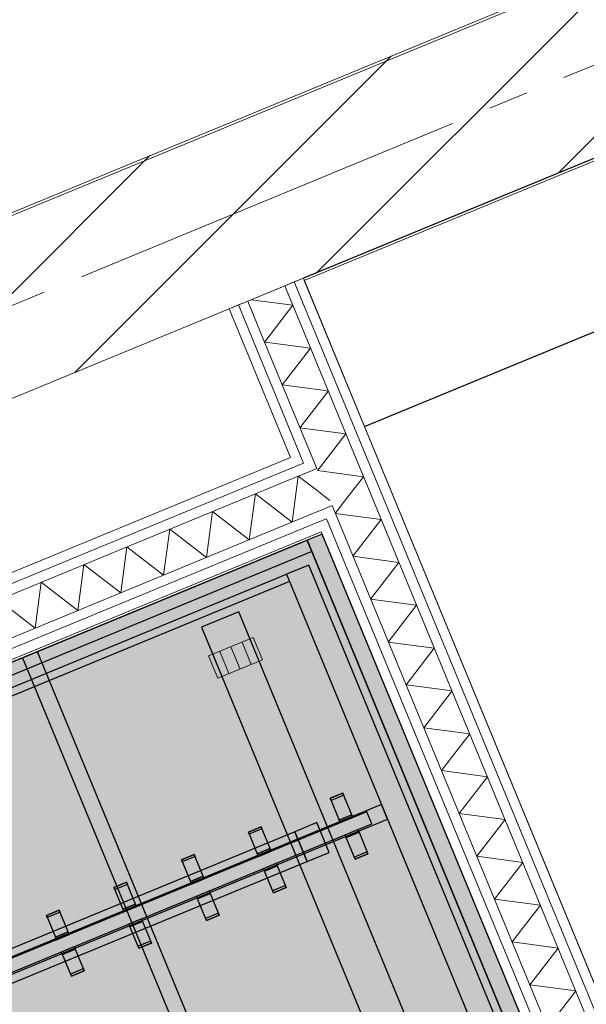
# Model space of a CAD drawing. Header units: millimetres. Extents: x -76965 to 1081933, y -21129 to 30747.
# Tile 43 of 114: x -47323 to -46618, y 1633 to 2859. Entities that reach past the tile are written whole.
import ezdxf
from ezdxf.enums import TextEntityAlignment as Align

# ---------------------------------------------------------------- set-up
doc = ezdxf.new("R2010")
doc.units = ezdxf.units.MM
doc.header["$MEASUREMENT"] = 0
doc.linetypes.add('B0204', pattern=[650, 500, -50, 50, -50])
doc.linetypes.add('B0702', pattern=[58.685, 39.06, -19.625001])
for name, color, linetype in [('007 Stramien', 7, 'Continuous'), ('022 Binnenwanden', 7, 'Continuous'), ('022 Binnenwanden Doorsnede-arcering', 7, 'Continuous'), ('022 Binnenwanden Laagscheidingslijnen', 7, 'Continuous'), ('028 Hoofddraagconstructie wanden', 7, 'Continuous'), ('028 Hoofddraagconstructie wanden Doorsnede-arcering', 7, 'Continuous'), ('089 Losse inrichting', 7, 'Continuous'), ('089 Losse inrichting 2D arcering', 7, 'Continuous'), ('089 Losse inrichting Afdek-arcering', 7, 'Continuous'), ('102 Teksten ruimten _ Zones Zone omranding', 7, 'Continuous'), ('160 Presentatie_Aankleding 2D', 7, 'Continuous')]:
    doc.layers.add(name, color=color, linetype=linetype)
doc.styles.add('GENERATED_STYLE_1', font='txt')
doc.dimstyles.new('GENERATED_STYLE__1', dxfattribs={"dimtxt": 300, "dimasz": 71.25, "dimexe": 0.18, "dimexo": 0, "dimgap": 0.09, "dimtad": 1, "dimdec": 0, "dimzin": 0, "dimdsep": 46, "dimtxsty": 'GENERATED_STYLE_1', "dimblk": 'ARROWHEAD_6', "dimblk1": 'ARROWHEAD_6', "dimblk2": 'ARROWHEAD_6', "dimcen": 0.09, "dimclrd": 1, "dimclre": 1, "dimclrt": 2, "dimadec": 1, "dimazin": 0, "dimtfac": 1, "dimtdec": 4, "dimtmove": 0, "dimatfit": 3, "dimfxl": 1, "dimtolj": 1, "dimtzin": 0, "dimarcsym": 0})

# ---------------------------------------------------------------- blocks, each defined once
blk = doc.blocks.new('*D80')
at = {"layer": '160 Presentatie_Aankleding 2D', "color": 1, "linetype": 'Continuous', "lineweight": 0}
for p, q in [((-74776.9, 791.2), (-74755.5, 739.2)), ((-74820.5, 712.4), (-74690.5, 766)), ((-74706.5, 718.8), (-74804.5, 759.6)), ((-74755.5, 739.2), (-74007.8, -1072.6)), ((-74072.8, -1099.4), (-73942.8, -1045.8)), ((-73958.9, -1093), (-74056.8, -1052.2)), ((-74007.8, -1072.6), (-71387.2, -7423.1))]:
    blk.add_line(p, q, dxfattribs=at)
at = {"layer": '160 Presentatie_Aankleding 2D', "color": 2, "lineweight": 0, "insert": (-74521.9, 330.3), "char_height": 300, "attachment_point": 7, "rotation": 292.424, "style": 'GENERATED_STYLE_1'}
blk.add_mtext('\\A1;{\\fArial|b0|i0|c0|p38;1.960}', dxfattribs=at)
blk = doc.blocks.new('ARROWHEAD_6')
at = {"color": 0, "linetype": 'Continuous', "lineweight": 0}
for p, q in [((-0.5, -0.5), (0.5, 0.5)), ((0, 0), (-1, 0))]:
    blk.add_line(p, q, dxfattribs=at)
blk = doc.blocks.new('*D81')
at = {"layer": '160 Presentatie_Aankleding 2D', "color": 1, "linetype": 'Continuous', "lineweight": 0}
for p, q in [((-73958.9, -1093), (-74056.8, -1052.2)), ((-74007.8, -1072.6), (-71387.2, -7423.1)), ((-71452.2, -7450), (-71322.2, -7396.3)), ((-71338.3, -7443.5), (-71436.2, -7402.8))]:
    blk.add_line(p, q, dxfattribs=at)
at = {"layer": '160 Presentatie_Aankleding 2D', "color": 2, "lineweight": 0, "insert": (-72837.7, -3750.9), "char_height": 300, "attachment_point": 7, "rotation": 292.424, "style": 'GENERATED_STYLE_1'}
blk.add_mtext('\\A1;{\\fArial|b0|i0|c0|p38;6.870}', dxfattribs=at)
blk = doc.blocks.new('*D82')
at = {"layer": '160 Presentatie_Aankleding 2D', "color": 1, "linetype": 'Continuous', "lineweight": 0}
for p, q in [((-71452.2, -7450), (-71322.2, -7396.3)), ((-71338.3, -7443.5), (-71436.2, -7402.8)), ((-71387.2, -7423.1), (-69293, -12498)), ((-69244.1, -12518.4), (-69342, -12477.7))]:
    blk.add_line(p, q, dxfattribs=at)
at = {"layer": '160 Presentatie_Aankleding 2D', "color": 2, "lineweight": 0, "insert": (-70480.3, -9463.6), "char_height": 300, "attachment_point": 7, "rotation": 292.424, "style": 'GENERATED_STYLE_1'}
blk.add_mtext('\\A1;{\\fArial|b0|i0|c0|p38;5.490}', dxfattribs=at)
blk = doc.blocks.new('*D83')
at = {"layer": '160 Presentatie_Aankleding 2D', "color": 1, "linetype": 'Continuous', "lineweight": 0}
for p, q in [((-69358, -12524.8), (-69228, -12471.2)), ((-69244.1, -12518.4), (-69342, -12477.7)), ((-69293, -12498), (-66596, -19033.6)), ((-66661, -19060.4), (-66531, -19006.8)), ((-66645, -19013.3), (-66547.1, -19054)), ((-66596, -19033.6), (-66574.6, -19085.6))]:
    blk.add_line(p, q, dxfattribs=at)
at = {"layer": '160 Presentatie_Aankleding 2D', "color": 2, "lineweight": 0, "insert": (-68084.7, -15268.8), "char_height": 300, "attachment_point": 7, "rotation": 292.424, "style": 'GENERATED_STYLE_1'}
blk.add_mtext('\\A1;{\\fArial|b0|i0|c0|p38;7.070}', dxfattribs=at)
blk = doc.blocks.new('Slab_7_1', base_point=(-47971.1, 1764.1))
at = {"layer": '089 Losse inrichting Afdek-arcering', "linetype": 'Continuous', "lineweight": 0, "true_color": 0xffffff}
blk.add_hatch(color=7, dxfattribs=at).paths.add_polyline_path([(-47971.1, 1764.1), (-47967.2, 1754.9), (-46987.3, 2159.1), (-46991.1, 2168.3)])
at = {"layer": '089 Losse inrichting', "linetype": 'Continuous', "flags": 128}
blk.add_lwpolyline([(-47971.1, 1764.1), (-46991.1, 2168.3), (-46987.3, 2159.1), (-47967.2, 1754.9)], close=True, dxfattribs=at)
blk = doc.blocks.new('Slab_8_1', base_point=(-46872.9, 1881.8))
at = {"layer": '089 Losse inrichting Afdek-arcering', "linetype": 'Continuous', "lineweight": 0, "true_color": 0xffffff}
blk.add_hatch(color=7, dxfattribs=at).paths.add_polyline_path([(-46872.9, 1881.8), (-47852.9, 1477.6), (-47845.2, 1459.1), (-46865.3, 1863.3)])
at = {"layer": '089 Losse inrichting', "linetype": 'Continuous', "flags": 128}
blk.add_lwpolyline([(-46872.9, 1881.8), (-47852.9, 1477.6), (-47845.2, 1459.1), (-46865.3, 1863.3)], close=True, dxfattribs=at)
blk = doc.blocks.new('Slab_9_1', base_point=(-47090.8, 1737.3))
at = {"layer": '089 Losse inrichting Afdek-arcering', "linetype": 'Continuous', "lineweight": 0, "true_color": 0xffffff}
blk.add_hatch(color=7, dxfattribs=at).paths.add_polyline_path([(-47090.8, 1737.3), (-47075, 1743.8), (-47076, 1746.4), (-47091.9, 1739.8)])
at = {"layer": '089 Losse inrichting', "linetype": 'Continuous', "flags": 128}
blk.add_lwpolyline([(-47090.8, 1737.3), (-47075, 1743.8), (-47076, 1746.4), (-47091.9, 1739.8)], close=True, dxfattribs=at)
blk = doc.blocks.new('Slab_12_1', base_point=(-47102, 1764.3))
at = {"layer": '089 Losse inrichting Afdek-arcering', "linetype": 'Continuous', "lineweight": 0, "true_color": 0xffffff}
blk.add_hatch(color=7, dxfattribs=at).paths.add_polyline_path([(-47102, 1764.3), (-47090.8, 1737.3), (-47075, 1743.8), (-47086.1, 1770.8)])
at = {"layer": '089 Losse inrichting', "linetype": 'Continuous', "flags": 128}
blk.add_lwpolyline([(-47102, 1764.3), (-47086.1, 1770.8), (-47075, 1743.8), (-47090.8, 1737.3)], close=True, dxfattribs=at)
blk = doc.blocks.new('Slab_14_1', base_point=(-47175, 1702.6))
at = {"layer": '089 Losse inrichting Afdek-arcering', "linetype": 'Continuous', "lineweight": 0, "true_color": 0xffffff}
blk.add_hatch(color=7, dxfattribs=at).paths.add_polyline_path([(-47175, 1702.6), (-47159.2, 1709.1), (-47160.2, 1711.6), (-47176.1, 1705.1)])
at = {"layer": '089 Losse inrichting', "linetype": 'Continuous', "flags": 128}
blk.add_lwpolyline([(-47175, 1702.6), (-47159.2, 1709.1), (-47160.2, 1711.6), (-47176.1, 1705.1)], close=True, dxfattribs=at)
blk = doc.blocks.new('Slab_17_1', base_point=(-46925.6, 1862.3))
at = {"layer": '089 Losse inrichting Afdek-arcering', "linetype": 'Continuous', "lineweight": 0, "true_color": 0xffffff}
blk.add_hatch(color=7, dxfattribs=at).paths.add_polyline_path([(-46925.6, 1862.3), (-46909.8, 1868.8), (-46920.9, 1895.8), (-46936.7, 1889.3)])
at = {"layer": '089 Losse inrichting', "linetype": 'Continuous', "flags": 128}
blk.add_lwpolyline([(-46925.6, 1862.3), (-46909.8, 1868.8), (-46920.9, 1895.8), (-46936.7, 1889.3)], close=True, dxfattribs=at)
blk = doc.blocks.new('Slab_19_1', base_point=(-46905.6, 1813.7))
at = {"layer": '089 Losse inrichting Afdek-arcering', "linetype": 'Continuous', "lineweight": 0, "true_color": 0xffffff}
blk.add_hatch(color=7, dxfattribs=at).paths.add_polyline_path([(-46905.6, 1813.7), (-46889.7, 1820.3), (-46890.8, 1822.8), (-46906.6, 1816.2)])
at = {"layer": '089 Losse inrichting', "linetype": 'Continuous', "flags": 128}
blk.add_lwpolyline([(-46905.6, 1813.7), (-46889.7, 1820.3), (-46890.8, 1822.8), (-46906.6, 1816.2)], close=True, dxfattribs=at)
blk = doc.blocks.new('Slab_20_1', base_point=(-46924.2, 1859))
at = {"layer": '089 Losse inrichting Afdek-arcering', "linetype": 'Continuous', "lineweight": 0, "true_color": 0xffffff}
blk.add_hatch(color=7, dxfattribs=at).paths.add_polyline_path([(-46924.2, 1859), (-46908.4, 1865.5), (-46909.8, 1868.8), (-46925.6, 1862.3)])
at = {"layer": '089 Losse inrichting', "linetype": 'Continuous', "flags": 128}
blk.add_lwpolyline([(-46924.2, 1859), (-46908.4, 1865.5), (-46909.8, 1868.8), (-46925.6, 1862.3)], close=True, dxfattribs=at)
blk = doc.blocks.new('Slab_21_1', base_point=(-47186.1, 1729.6))
at = {"layer": '089 Losse inrichting Afdek-arcering', "linetype": 'Continuous', "lineweight": 0, "true_color": 0xffffff}
blk.add_hatch(color=7, dxfattribs=at).paths.add_polyline_path([(-47186.1, 1729.6), (-47175, 1702.6), (-47159.2, 1709.1), (-47170.3, 1736.1)])
at = {"layer": '089 Losse inrichting', "linetype": 'Continuous', "flags": 128}
blk.add_lwpolyline([(-47186.1, 1729.6), (-47170.3, 1736.1), (-47159.2, 1709.1), (-47175, 1702.6)], close=True, dxfattribs=at)
blk = doc.blocks.new('Slab_22_1', base_point=(-47187.5, 1732.9))
at = {"layer": '089 Losse inrichting Afdek-arcering', "linetype": 'Continuous', "lineweight": 0, "true_color": 0xffffff}
blk.add_hatch(color=7, dxfattribs=at).paths.add_polyline_path([(-47187.5, 1732.9), (-47186.1, 1729.6), (-47170.3, 1736.1), (-47171.7, 1739.4)])
at = {"layer": '089 Losse inrichting', "linetype": 'Continuous', "flags": 128}
blk.add_lwpolyline([(-47187.5, 1732.9), (-47171.7, 1739.4), (-47170.3, 1736.1), (-47186.1, 1729.6)], close=True, dxfattribs=at)
blk = doc.blocks.new('Slab_25_1', base_point=(-47026.1, 1816.9))
at = {"layer": '089 Losse inrichting Afdek-arcering', "linetype": 'Continuous', "lineweight": 0, "true_color": 0xffffff}
blk.add_hatch(color=7, dxfattribs=at).paths.add_polyline_path([(-47026.1, 1816.9), (-47010.3, 1823.5), (-47011.6, 1826.8), (-47027.5, 1820.3)])
at = {"layer": '089 Losse inrichting', "linetype": 'Continuous', "flags": 128}
blk.add_lwpolyline([(-47026.1, 1816.9), (-47010.3, 1823.5), (-47011.6, 1826.8), (-47027.5, 1820.3)], close=True, dxfattribs=at)
blk = doc.blocks.new('Slab_27_1', base_point=(-46965.3, 2210.6))
at = {"layer": '089 Losse inrichting Afdek-arcering', "linetype": 'Continuous', "lineweight": 0, "true_color": 0xffffff}
blk.add_hatch(color=7, dxfattribs=at).paths.add_polyline_path([(-46965.3, 2210.6), (-48009.9, 1779.5), (-48004.1, 1765.7), (-46959.5, 2196.5)])
at = {"layer": '089 Losse inrichting', "linetype": 'Continuous', "flags": 128}
blk.add_lwpolyline([(-46965.3, 2210.6), (-46959.5, 2196.5), (-48004.1, 1765.7), (-48009.9, 1779.5)], close=True, dxfattribs=at)
blk = doc.blocks.new('Slab_28_1', base_point=(-46705.9, 1581.8))
at = {"layer": '089 Losse inrichting Afdek-arcering', "linetype": 'Continuous', "lineweight": 0, "true_color": 0xffffff}
blk.add_hatch(color=7, dxfattribs=at).paths.add_polyline_path([(-46705.9, 1581.8), (-46965.3, 2210.6), (-47991.4, 1787.1), (-47732.1, 1158.5)])
at = {"layer": '089 Losse inrichting', "linetype": 'Continuous', "flags": 128}
blk.add_lwpolyline([(-46705.9, 1581.8), (-46965.3, 2210.6), (-47991.4, 1787.1), (-47732.1, 1158.5)], close=True, dxfattribs=at)
blk = doc.blocks.new('Slab_30_1', base_point=(-46705.9, 1581.8))
at = {"layer": '089 Losse inrichting Afdek-arcering', "linetype": 'Continuous', "lineweight": 0, "true_color": 0xffffff}
blk.add_hatch(color=7, dxfattribs=at).paths.add_polyline_path([(-46705.9, 1581.8), (-46965.3, 2210.6), (-47991.4, 1787.1), (-47732.1, 1158.5)])
at = {"layer": '089 Losse inrichting', "linetype": 'Continuous', "flags": 128}
blk.add_lwpolyline([(-46705.9, 1581.8), (-47732.1, 1158.5), (-47991.4, 1787.1), (-46965.3, 2210.6)], close=True, dxfattribs=at)
blk = doc.blocks.new('Slab_40_1', base_point=(-47270.1, 1694.9))
at = {"layer": '089 Losse inrichting Afdek-arcering', "linetype": 'Continuous', "lineweight": 0, "true_color": 0xffffff}
blk.add_hatch(color=7, dxfattribs=at).paths.add_polyline_path([(-47270.1, 1694.9), (-47259, 1668), (-47243.1, 1674.5), (-47254.2, 1701.5)])
at = {"layer": '089 Losse inrichting', "linetype": 'Continuous', "flags": 128}
blk.add_lwpolyline([(-47270.1, 1694.9), (-47254.2, 1701.5), (-47243.1, 1674.5), (-47259, 1668)], close=True, dxfattribs=at)
blk = doc.blocks.new('Slab_41_1', base_point=(-47259, 1668))
at = {"layer": '089 Losse inrichting Afdek-arcering', "linetype": 'Continuous', "lineweight": 0, "true_color": 0xffffff}
blk.add_hatch(color=7, dxfattribs=at).paths.add_polyline_path([(-47259, 1668), (-47243.1, 1674.5), (-47244.2, 1677), (-47260, 1670.5)])
at = {"layer": '089 Losse inrichting', "linetype": 'Continuous', "flags": 128}
blk.add_lwpolyline([(-47259, 1668), (-47243.1, 1674.5), (-47244.2, 1677), (-47260, 1670.5)], close=True, dxfattribs=at)
blk = doc.blocks.new('Slab_44_1', base_point=(-46953.2, 1859))
at = {"layer": '089 Losse inrichting Afdek-arcering', "linetype": 'Continuous', "lineweight": 0, "true_color": 0xffffff}
blk.add_hatch(color=7, dxfattribs=at).paths.add_polyline_path([(-46953.2, 1859), (-46980.9, 1847.6), (-46965.6, 1810.6), (-46937.9, 1822)])
at = {"layer": '089 Losse inrichting', "linetype": 'Continuous', "flags": 128}
blk.add_lwpolyline([(-46953.2, 1859), (-46980.9, 1847.6), (-46965.6, 1810.6), (-46937.9, 1822)], close=True, dxfattribs=at)
blk = doc.blocks.new('Slab_45_1', base_point=(-47038.6, 1847.2))
at = {"layer": '089 Losse inrichting Afdek-arcering', "linetype": 'Continuous', "lineweight": 0, "true_color": 0xffffff}
blk.add_hatch(color=7, dxfattribs=at).paths.add_polyline_path([(-47038.6, 1847.2), (-47037.6, 1844.7), (-47021.7, 1851.3), (-47022.8, 1853.8)])
at = {"layer": '089 Losse inrichting', "linetype": 'Continuous', "flags": 128}
blk.add_lwpolyline([(-47038.6, 1847.2), (-47022.8, 1853.8), (-47021.7, 1851.3), (-47037.6, 1844.7)], close=True, dxfattribs=at)
blk = doc.blocks.new('Slab_48_1', base_point=(-47109.5, 1782.6))
at = {"layer": '089 Losse inrichting Afdek-arcering', "linetype": 'Continuous', "lineweight": 0, "true_color": 0xffffff}
blk.add_hatch(color=7, dxfattribs=at).paths.add_polyline_path([(-47109.5, 1782.6), (-47093.6, 1789.1), (-47095, 1792.4), (-47110.9, 1785.9)])
at = {"layer": '089 Losse inrichting', "linetype": 'Continuous', "flags": 128}
blk.add_lwpolyline([(-47109.5, 1782.6), (-47093.6, 1789.1), (-47095, 1792.4), (-47110.9, 1785.9)], close=True, dxfattribs=at)
blk = doc.blocks.new('Slab_49_1', base_point=(-47271.5, 1698.2))
at = {"layer": '089 Losse inrichting Afdek-arcering', "linetype": 'Continuous', "lineweight": 0, "true_color": 0xffffff}
blk.add_hatch(color=7, dxfattribs=at).paths.add_polyline_path([(-47271.5, 1698.2), (-47270.1, 1694.9), (-47254.2, 1701.5), (-47255.6, 1704.8)])
at = {"layer": '089 Losse inrichting', "linetype": 'Continuous', "flags": 128}
blk.add_lwpolyline([(-47271.5, 1698.2), (-47255.6, 1704.8), (-47254.2, 1701.5), (-47270.1, 1694.9)], close=True, dxfattribs=at)
blk = doc.blocks.new('Slab_52_1', base_point=(-47206.2, 1778.1))
at = {"layer": '089 Losse inrichting Afdek-arcering', "linetype": 'Continuous', "lineweight": 0, "true_color": 0xffffff}
blk.add_hatch(color=7, dxfattribs=at).paths.add_polyline_path([(-47206.2, 1778.1), (-47205.1, 1775.6), (-47189.3, 1782.2), (-47190.3, 1784.7)])
at = {"layer": '089 Losse inrichting', "linetype": 'Continuous', "flags": 128}
blk.add_lwpolyline([(-47206.2, 1778.1), (-47190.3, 1784.7), (-47189.3, 1782.2), (-47205.1, 1775.6)], close=True, dxfattribs=at)
blk = doc.blocks.new('Slab_53_1', base_point=(-47277.6, 1713.2))
at = {"layer": '089 Losse inrichting Afdek-arcering', "linetype": 'Continuous', "lineweight": 0, "true_color": 0xffffff}
blk.add_hatch(color=7, dxfattribs=at).paths.add_polyline_path([(-47277.6, 1713.2), (-47261.8, 1719.7), (-47263.1, 1723.1), (-47279, 1716.5)])
at = {"layer": '089 Losse inrichting', "linetype": 'Continuous', "flags": 128}
blk.add_lwpolyline([(-47277.6, 1713.2), (-47261.8, 1719.7), (-47263.1, 1723.1), (-47279, 1716.5)], close=True, dxfattribs=at)
blk = doc.blocks.new('Slab_55_1', base_point=(-47290.1, 1743.5))
at = {"layer": '089 Losse inrichting Afdek-arcering', "linetype": 'Continuous', "lineweight": 0, "true_color": 0xffffff}
blk.add_hatch(color=7, dxfattribs=at).paths.add_polyline_path([(-47290.1, 1743.5), (-47289.1, 1741), (-47273.2, 1747.5), (-47274.3, 1750)])
at = {"layer": '089 Losse inrichting', "linetype": 'Continuous', "flags": 128}
blk.add_lwpolyline([(-47290.1, 1743.5), (-47274.3, 1750), (-47273.2, 1747.5), (-47289.1, 1741)], close=True, dxfattribs=at)
blk = doc.blocks.new('Slab_56_1', base_point=(-47195.1, 1751.2))
at = {"layer": '089 Losse inrichting Afdek-arcering', "linetype": 'Continuous', "lineweight": 0, "true_color": 0xffffff}
blk.add_hatch(color=7, dxfattribs=at).paths.add_polyline_path([(-47195.1, 1751.2), (-47179.2, 1757.7), (-47190.3, 1784.7), (-47206.2, 1778.1)])
at = {"layer": '089 Losse inrichting', "linetype": 'Continuous', "flags": 128}
blk.add_lwpolyline([(-47195.1, 1751.2), (-47179.2, 1757.7), (-47190.3, 1784.7), (-47206.2, 1778.1)], close=True, dxfattribs=at)
blk = doc.blocks.new('Slab_57_1', base_point=(-47103.3, 1767.6))
at = {"layer": '089 Losse inrichting Afdek-arcering', "linetype": 'Continuous', "lineweight": 0, "true_color": 0xffffff}
blk.add_hatch(color=7, dxfattribs=at).paths.add_polyline_path([(-47103.3, 1767.6), (-47102, 1764.3), (-47086.1, 1770.8), (-47087.5, 1774.1)])
at = {"layer": '089 Losse inrichting', "linetype": 'Continuous', "flags": 128}
blk.add_lwpolyline([(-47103.3, 1767.6), (-47087.5, 1774.1), (-47086.1, 1770.8), (-47102, 1764.3)], close=True, dxfattribs=at)
blk = doc.blocks.new('Slab_58_1', base_point=(-47193.7, 1747.8))
at = {"layer": '089 Losse inrichting Afdek-arcering', "linetype": 'Continuous', "lineweight": 0, "true_color": 0xffffff}
blk.add_hatch(color=7, dxfattribs=at).paths.add_polyline_path([(-47193.7, 1747.8), (-47177.8, 1754.4), (-47179.2, 1757.7), (-47195.1, 1751.2)])
at = {"layer": '089 Losse inrichting', "linetype": 'Continuous', "flags": 128}
blk.add_lwpolyline([(-47193.7, 1747.8), (-47177.8, 1754.4), (-47179.2, 1757.7), (-47195.1, 1751.2)], close=True, dxfattribs=at)
blk = doc.blocks.new('Slab_59_1', base_point=(-47007.5, 1771.7))
at = {"layer": '089 Losse inrichting Afdek-arcering', "linetype": 'Continuous', "lineweight": 0, "true_color": 0xffffff}
blk.add_hatch(color=7, dxfattribs=at).paths.add_polyline_path([(-47007.5, 1771.7), (-46991.6, 1778.2), (-46992.6, 1780.8), (-47008.5, 1774.2)])
at = {"layer": '089 Losse inrichting', "linetype": 'Continuous', "flags": 128}
blk.add_lwpolyline([(-47007.5, 1771.7), (-46991.6, 1778.2), (-46992.6, 1780.8), (-47008.5, 1774.2)], close=True, dxfattribs=at)
blk = doc.blocks.new('Slab_60_1', base_point=(-46868.1, 1547.9))
at = {"layer": '089 Losse inrichting Afdek-arcering', "linetype": 'Continuous', "lineweight": 0, "true_color": 0xffffff}
blk.add_hatch(color=7, dxfattribs=at).paths.add_polyline_path([(-46868.1, 1547.9), (-46821.9, 1567), (-47050.7, 2121.7), (-47096.9, 2102.6)])
at = {"layer": '089 Losse inrichting', "linetype": 'Continuous', "flags": 128}
blk.add_lwpolyline([(-46868.1, 1547.9), (-46821.9, 1567), (-47050.7, 2121.7), (-47096.9, 2102.6)], close=True, dxfattribs=at)
blk = doc.blocks.new('Slab_63_1', base_point=(-47279, 1716.5))
at = {"layer": '089 Losse inrichting Afdek-arcering', "linetype": 'Continuous', "lineweight": 0, "true_color": 0xffffff}
blk.add_hatch(color=7, dxfattribs=at).paths.add_polyline_path([(-47279, 1716.5), (-47263.1, 1723.1), (-47274.3, 1750), (-47290.1, 1743.5)])
at = {"layer": '089 Losse inrichting', "linetype": 'Continuous', "flags": 128}
blk.add_lwpolyline([(-47279, 1716.5), (-47263.1, 1723.1), (-47274.3, 1750), (-47290.1, 1743.5)], close=True, dxfattribs=at)
blk = doc.blocks.new('Slab_65_1', base_point=(-47122, 1812.8))
at = {"layer": '089 Losse inrichting Afdek-arcering', "linetype": 'Continuous', "lineweight": 0, "true_color": 0xffffff}
blk.add_hatch(color=7, dxfattribs=at).paths.add_polyline_path([(-47122, 1812.8), (-47121, 1810.3), (-47105.1, 1816.9), (-47106.1, 1819.4)])
at = {"layer": '089 Losse inrichting', "linetype": 'Continuous', "flags": 128}
blk.add_lwpolyline([(-47122, 1812.8), (-47106.1, 1819.4), (-47105.1, 1816.9), (-47121, 1810.3)], close=True, dxfattribs=at)
blk = doc.blocks.new('Slab_66_1', base_point=(-47110.9, 1785.9))
at = {"layer": '089 Losse inrichting Afdek-arcering', "linetype": 'Continuous', "lineweight": 0, "true_color": 0xffffff}
blk.add_hatch(color=7, dxfattribs=at).paths.add_polyline_path([(-47110.9, 1785.9), (-47095, 1792.4), (-47106.1, 1819.4), (-47122, 1812.8)])
at = {"layer": '089 Losse inrichting', "linetype": 'Continuous', "flags": 128}
blk.add_lwpolyline([(-47110.9, 1785.9), (-47095, 1792.4), (-47106.1, 1819.4), (-47122, 1812.8)], close=True, dxfattribs=at)
blk = doc.blocks.new('Slab_67_1', base_point=(-47027.5, 1820.3))
at = {"layer": '089 Losse inrichting Afdek-arcering', "linetype": 'Continuous', "lineweight": 0, "true_color": 0xffffff}
blk.add_hatch(color=7, dxfattribs=at).paths.add_polyline_path([(-47027.5, 1820.3), (-47011.6, 1826.8), (-47022.8, 1853.8), (-47038.6, 1847.2)])
at = {"layer": '089 Losse inrichting', "linetype": 'Continuous', "flags": 128}
blk.add_lwpolyline([(-47027.5, 1820.3), (-47011.6, 1826.8), (-47022.8, 1853.8), (-47038.6, 1847.2)], close=True, dxfattribs=at)
blk = doc.blocks.new('Slab_72_1', base_point=(-46936.7, 1889.3))
at = {"layer": '089 Losse inrichting Afdek-arcering', "linetype": 'Continuous', "lineweight": 0, "true_color": 0xffffff}
blk.add_hatch(color=7, dxfattribs=at).paths.add_polyline_path([(-46936.7, 1889.3), (-46935.7, 1886.7), (-46919.8, 1893.3), (-46920.9, 1895.8)])
at = {"layer": '089 Losse inrichting', "linetype": 'Continuous', "flags": 128}
blk.add_lwpolyline([(-46936.7, 1889.3), (-46920.9, 1895.8), (-46919.8, 1893.3), (-46935.7, 1886.7)], close=True, dxfattribs=at)
blk = doc.blocks.new('Slab_73_1', base_point=(-46916.7, 1840.7))
at = {"layer": '089 Losse inrichting Afdek-arcering', "linetype": 'Continuous', "lineweight": 0, "true_color": 0xffffff}
blk.add_hatch(color=7, dxfattribs=at).paths.add_polyline_path([(-46916.7, 1840.7), (-46905.6, 1813.7), (-46889.7, 1820.3), (-46900.8, 1847.2)])
at = {"layer": '089 Losse inrichting', "linetype": 'Continuous', "flags": 128}
blk.add_lwpolyline([(-46916.7, 1840.7), (-46900.8, 1847.2), (-46889.7, 1820.3), (-46905.6, 1813.7)], close=True, dxfattribs=at)
blk = doc.blocks.new('Slab_74_1', base_point=(-46918.1, 1844))
at = {"layer": '089 Losse inrichting Afdek-arcering', "linetype": 'Continuous', "lineweight": 0, "true_color": 0xffffff}
blk.add_hatch(color=7, dxfattribs=at).paths.add_polyline_path([(-46918.1, 1844), (-46916.7, 1840.7), (-46900.8, 1847.2), (-46902.2, 1850.6)])
at = {"layer": '089 Losse inrichting', "linetype": 'Continuous', "flags": 128}
blk.add_lwpolyline([(-46918.1, 1844), (-46902.2, 1850.6), (-46900.8, 1847.2), (-46916.7, 1840.7)], close=True, dxfattribs=at)
blk = doc.blocks.new('Slab_75_1', base_point=(-46963.4, 2179.8))
at = {"layer": '089 Losse inrichting Afdek-arcering', "linetype": 'Continuous', "lineweight": 0, "true_color": 0xffffff}
blk.add_hatch(color=7, dxfattribs=at).paths.add_polyline_path([(-46963.4, 2179.8), (-46991.1, 2168.3), (-46747.1, 1576.7), (-46719.4, 1588.1)])
at = {"layer": '089 Losse inrichting', "linetype": 'Continuous', "flags": 128}
blk.add_lwpolyline([(-46963.4, 2179.8), (-46991.1, 2168.3), (-46747.1, 1576.7), (-46719.4, 1588.1)], close=True, dxfattribs=at)
blk = doc.blocks.new('Slab_80_1', base_point=(-47018.6, 1798.7))
at = {"layer": '089 Losse inrichting Afdek-arcering', "linetype": 'Continuous', "lineweight": 0, "true_color": 0xffffff}
blk.add_hatch(color=7, dxfattribs=at).paths.add_polyline_path([(-47018.6, 1798.7), (-47007.5, 1771.7), (-46991.6, 1778.2), (-47002.7, 1805.2)])
at = {"layer": '089 Losse inrichting', "linetype": 'Continuous', "flags": 128}
blk.add_lwpolyline([(-47018.6, 1798.7), (-47002.7, 1805.2), (-46991.6, 1778.2), (-47007.5, 1771.7)], close=True, dxfattribs=at)
blk = doc.blocks.new('Slab_81_1', base_point=(-47019.9, 1802))
at = {"layer": '089 Losse inrichting Afdek-arcering', "linetype": 'Continuous', "lineweight": 0, "true_color": 0xffffff}
blk.add_hatch(color=7, dxfattribs=at).paths.add_polyline_path([(-47019.9, 1802), (-47018.6, 1798.7), (-47002.7, 1805.2), (-47004.1, 1808.5)])
at = {"layer": '089 Losse inrichting', "linetype": 'Continuous', "flags": 128}
blk.add_lwpolyline([(-47019.9, 1802), (-47004.1, 1808.5), (-47002.7, 1805.2), (-47018.6, 1798.7)], close=True, dxfattribs=at)
blk = doc.blocks.new('Slab_82_1', base_point=(-46946.8, 2218.2))
at = {"layer": '089 Losse inrichting Afdek-arcering', "linetype": 'Continuous', "lineweight": 0, "true_color": 0xffffff}
blk.add_hatch(color=7, dxfattribs=at).paths.add_polyline_path([(-46946.8, 2218.2), (-46965.3, 2210.6), (-46700.2, 1567.9), (-46681.7, 1575.5)])
at = {"layer": '089 Losse inrichting', "linetype": 'Continuous', "flags": 128}
blk.add_lwpolyline([(-46946.8, 2218.2), (-46965.3, 2210.6), (-46700.2, 1567.9), (-46681.7, 1575.5)], close=True, dxfattribs=at)
blk = doc.blocks.new('Slab_88_1', base_point=(-47301.2, 2071.9))
at = {"layer": '089 Losse inrichting Afdek-arcering', "linetype": 'Continuous', "lineweight": 0, "true_color": 0xffffff}
blk.add_hatch(color=7, dxfattribs=at).paths.add_polyline_path([(-47301.2, 2071.9), (-47319.7, 2064.3), (-47060.8, 1436.6), (-47042.3, 1444.3)])
at = {"layer": '089 Losse inrichting', "linetype": 'Continuous', "flags": 128}
blk.add_lwpolyline([(-47301.2, 2071.9), (-47319.7, 2064.3), (-47060.8, 1436.6), (-47042.3, 1444.3)], close=True, dxfattribs=at)
blk = doc.blocks.new('Slab_89_1', base_point=(-47825.8, 1469.6))
at = {"layer": '089 Losse inrichting Afdek-arcering', "linetype": 'Continuous', "lineweight": 0, "true_color": 0xffffff}
blk.add_hatch(color=7, dxfattribs=at).paths.add_polyline_path([(-47825.8, 1469.6), (-46885.1, 1857.6), (-46891.2, 1872.6), (-47831.9, 1484.6)])
at = {"layer": '089 Losse inrichting', "linetype": 'Continuous', "flags": 128}
blk.add_lwpolyline([(-47825.8, 1469.6), (-46885.1, 1857.6), (-46891.2, 1872.6), (-47831.9, 1484.6)], close=True, dxfattribs=at)
blk = doc.blocks.new('Slab_90_1', base_point=(-47723.7, 1497.9))
at = {"layer": '089 Losse inrichting Afdek-arcering', "linetype": 'Continuous', "lineweight": 0, "true_color": 0xffffff}
blk.add_hatch(color=7, dxfattribs=at).paths.add_polyline_path([(-47723.7, 1497.9), (-46965.6, 1810.6), (-46980.9, 1847.6), (-47738.9, 1534.9)])
at = {"layer": '089 Losse inrichting', "linetype": 'Continuous', "flags": 128}
blk.add_lwpolyline([(-47723.7, 1497.9), (-46965.6, 1810.6), (-46980.9, 1847.6), (-47738.9, 1534.9)], close=True, dxfattribs=at)
blk = doc.blocks.new('Wall_39_1', base_point=(-69890.7, -6689.8))
at = {"layer": '028 Hoofddraagconstructie wanden Doorsnede-arcering', "linetype": 'Continuous', "lineweight": 0, "true_color": 0x000000}
h = blk.add_hatch(dxfattribs=at)
h.set_pattern_fill('130_Kalkzandsteen_0001', color=18, style=0, pattern_type=2)
h.set_pattern_definition([(45, (0, 0), (-88.38835, 88.38835), [])])
h.paths.add_polyline_path([(-49022.7, 1921.6), (-48979.2, 1816.2), (-48941, 1723.7), (-43764.5, 3859.9), (-43846.1, 4057.7)])
at = {"layer": '028 Hoofddraagconstructie wanden', "color": 1, "linetype": 'Continuous', "lineweight": 0, "flags": 128}
for points in [[(-48941, 1723.7), (-40222.2, 5321.7)], [(-43846.1, 4057.7), (-49022.7, 1921.6)]]:
    blk.add_lwpolyline(points, dxfattribs=at)
blk = doc.blocks.new('*X1124')
at = {"layer": '022 Binnenwanden Doorsnede-arcering', "color": 250, "linetype": 'Continuous', "lineweight": 0, "true_color": 0x3f3f3f}
for q in [(-46956.9, 2275.4), (-46976.5, 2290.3)]:
    blk.add_line((-46976.5, 2290.5), q, dxfattribs=at)
blk = doc.blocks.new('*X1125')
at = {"layer": '022 Binnenwanden Doorsnede-arcering', "color": 250, "linetype": 'Continuous', "lineweight": 0, "true_color": 0x3f3f3f}
blk.add_line((-46956.9, 2275.4), (-46937.1, 2260.2), dxfattribs=at)
blk = doc.blocks.new('*X1126')
at = {"layer": '022 Binnenwanden Doorsnede-arcering', "color": 250, "linetype": 'Continuous', "lineweight": 0, "true_color": 0x3f3f3f}
for p, q in [((-47018.5, 2457.5), (-47017.1, 2459.3)), ((-47018.5, 2457.5), (-47014.5, 2457)), ((-46996.5, 2404.2), (-46979.3, 2426.5)), ((-46996.5, 2404.2), (-46946, 2397.4)), ((-46974.5, 2350.8), (-46941.5, 2393.6)), ((-46974.5, 2350.8), (-46917.2, 2343.2)), ((-46949, 2301.9), (-46917.2, 2343.2))]:
    blk.add_line(p, q, dxfattribs=at)
blk = doc.blocks.new('*X1127')
at = {"layer": '022 Binnenwanden Doorsnede-arcering', "color": 250, "linetype": 'Continuous', "lineweight": 0, "true_color": 0x3f3f3f}
for p, q in [((-46952.5, 2297.4), (-46949, 2301.9)), ((-46952.5, 2297.4), (-46895.2, 2289.8)), ((-46917.6, 2260.8), (-46895.2, 2289.8))]:
    blk.add_line(p, q, dxfattribs=at)
blk = doc.blocks.new('*X1128')
at = {"layer": '022 Binnenwanden Doorsnede-arcering', "color": 250, "linetype": 'Continuous', "lineweight": 0, "true_color": 0x3f3f3f}
for p, q in [((-46930.4, 2244), (-46917.6, 2260.8)), ((-46930.4, 2244), (-46873.2, 2236.4)), ((-46908.4, 2190.7), (-46873.2, 2236.4)), ((-46908.4, 2190.7), (-46851.2, 2183.1)), ((-46886.4, 2137.3), (-46851.2, 2183.1)), ((-46886.4, 2137.3), (-46829.2, 2129.7)), ((-46864.4, 2083.9), (-46829.2, 2129.7)), ((-46864.4, 2083.9), (-46807.1, 2076.3)), ((-46842.3, 2030.6), (-46807.1, 2076.3)), ((-46842.3, 2030.6), (-46785.1, 2023)), ((-46820.3, 1977.2), (-46785.1, 2023)), ((-46820.3, 1977.2), (-46763.1, 1969.6)), ((-46798.3, 1923.8), (-46763.1, 1969.6)), ((-46798.3, 1923.8), (-46741.1, 1916.2)), ((-46776.3, 1870.5), (-46741.1, 1916.2)), ((-46776.3, 1870.5), (-46719, 1862.9)), ((-46754.2, 1817.1), (-46719, 1862.9)), ((-46754.2, 1817.1), (-46697, 1809.5)), ((-46732.2, 1763.7), (-46697, 1809.5)), ((-46732.2, 1763.7), (-46675, 1756.1)), ((-46710.2, 1710.4), (-46675, 1756.1)), ((-46710.2, 1710.4), (-46653, 1702.7)), ((-46688.2, 1657), (-46653, 1702.7)), ((-46688.2, 1657), (-46630.9, 1649.4)), ((-46666.1, 1603.6), (-46630.9, 1649.4))]:
    blk.add_line(p, q, dxfattribs=at)
blk = doc.blocks.new('Wall_42_1', base_point=(-46060, 331.4))
at = {"layer": '022 Binnenwanden', "color": 1, "linetype": 'Continuous', "lineweight": 0, "flags": 128}
for points in [[(-47062.6, 2498.9), (-46986.2, 2313.6)], [(-46060, 331.4), (-46893.9, 2352.2)], [(-46948, 2221.2), (-46152.5, 293.3)]]:
    blk.add_lwpolyline(points, dxfattribs=at)
at = {"layer": '022 Binnenwanden Laagscheidingslijnen', "color": 9, "linetype": 'Continuous', "lineweight": 0}
for p, q in [((-47041.5, 2480.5), (-46969.8, 2306.8)), ((-47020.5, 2462.2), (-46953.5, 2300)), ((-46907.3, 2319.1), (-46936.1, 2388.8)), ((-46071.6, 326.7), (-46915, 2370.5)), ((-46888.2, 2272.9), (-46907.3, 2319.1)), ((-46969.8, 2306.8), (-46981.4, 2302)), ((-46965.1, 2295.2), (-46976.6, 2290.5)), ((-46953.5, 2300), (-46965.1, 2295.2)), ((-46083.2, 321.9), (-46888.2, 2272.9)), ((-46957.6, 2244.3), (-46946, 2249)), ((-46946, 2249), (-46934.5, 2253.8)), ((-46934.5, 2253.8), (-46129.4, 302.8)), ((-46952.8, 2232.7), (-46941.2, 2237.5)), ((-46941.2, 2237.5), (-46140.9, 298.1))]:
    blk.add_line(p, q, dxfattribs=at)
at = {"layer": '022 Binnenwanden', "color": 1, "lineweight": 0}
for name in ['*X1126', '*X1127', '*X1124', '*X1125', '*X1128']:
    blk.add_blockref(name, (0, 0), dxfattribs=at)
blk = doc.blocks.new('*X1139')
at = {"layer": '022 Binnenwanden Doorsnede-arcering', "color": 250, "linetype": 'Continuous', "lineweight": 0, "true_color": 0x3f3f3f}
for p, q in [((-47035.2, 2510.2), (-46983.3, 2503.3)), ((-47017.1, 2459.3), (-46983.3, 2503.3)), ((-47014.5, 2457), (-46961.3, 2449.9)), ((-46979.3, 2426.5), (-46961.3, 2449.9)), ((-46946, 2397.4), (-46939.3, 2396.5)), ((-46941.5, 2393.6), (-46939.3, 2396.5))]:
    blk.add_line(p, q, dxfattribs=at)
blk = doc.blocks.new('Wall_47_1', base_point=(-45398.7, 3185.5))
at = {"layer": '022 Binnenwanden', "linetype": 'Continuous', "flags": 128}
for points in [[(-45398.7, 3185.5), (-46970.2, 2537)], [(-46893.9, 2352.2), (-45322.5, 3000.6)]]:
    blk.add_lwpolyline(points, dxfattribs=at)
at = {"layer": '022 Binnenwanden', "color": 1, "linetype": 'Continuous', "lineweight": 0, "flags": 128}
for points in [[(-47039.5, 2508.4), (-46993.3, 2527.5)], [(-46993.3, 2527.5), (-46981.8, 2532.3)], [(-46981.8, 2532.3), (-46970.2, 2537)], [(-47062.6, 2498.9), (-47051.1, 2503.7)], [(-47051.1, 2503.7), (-47039.5, 2508.4)]]:
    blk.add_lwpolyline(points, dxfattribs=at)
at = {"layer": '022 Binnenwanden Laagscheidingslijnen', "color": 9, "linetype": 'Continuous', "lineweight": 0}
for p, q in [((-46993.3, 2527.5), (-46936.1, 2388.8)), ((-46981.8, 2532.3), (-46915, 2370.5)), ((-47051.1, 2503.7), (-47041.5, 2480.5)), ((-47039.5, 2508.4), (-47020.5, 2462.2))]:
    blk.add_line(p, q, dxfattribs=at)
at = {"layer": '022 Binnenwanden Laagscheidingslijnen', "color": 1, "linetype": 'Continuous', "lineweight": 0}
blk.add_line((-46970.2, 2537), (-46893.9, 2352.2), dxfattribs=at)
at = {"layer": '022 Binnenwanden'}
blk.add_blockref('*X1139', (0, 0), dxfattribs=at)
blk = doc.blocks.new('*X1145')
at = {"layer": '022 Binnenwanden Doorsnede-arcering', "color": 250, "linetype": 'Continuous', "lineweight": 0, "true_color": 0x3f3f3f}
for p, q in [((-46976.5, 2290.3), (-46984.1, 2233.3)), ((-47029.9, 2268.5), (-47037.5, 2211.3)), ((-47029.9, 2268.5), (-46984.1, 2233.3)), ((-47083.3, 2246.5), (-47090.9, 2189.3)), ((-47083.3, 2246.5), (-47037.5, 2211.3)), ((-47136.6, 2224.5), (-47144.2, 2167.2)), ((-47136.6, 2224.5), (-47090.9, 2189.3)), ((-47190, 2202.4), (-47197.6, 2145.2)), ((-47190, 2202.4), (-47144.2, 2167.2)), ((-47243.4, 2180.4), (-47251, 2123.2)), ((-47243.4, 2180.4), (-47197.6, 2145.2)), ((-47296.7, 2158.4), (-47304.3, 2101.2)), ((-47296.7, 2158.4), (-47251, 2123.2)), ((-47350.1, 2136.4), (-47357.7, 2079.1)), ((-47350.1, 2136.4), (-47304.3, 2101.2)), ((-47403.5, 2114.3), (-47411.1, 2057.1)), ((-47403.5, 2114.3), (-47357.7, 2079.1)), ((-47456.8, 2092.3), (-47464.5, 2035.1)), ((-47456.8, 2092.3), (-47411.1, 2057.1)), ((-47510.2, 2070.3), (-47517.8, 2013.1)), ((-47510.2, 2070.3), (-47464.5, 2035.1)), ((-47563.6, 2048.3), (-47571.2, 1991)), ((-47563.6, 2048.3), (-47517.8, 2013.1)), ((-47616.9, 2026.3), (-47624.6, 1969)), ((-47616.9, 2026.3), (-47571.2, 1991)), ((-47670.3, 2004.2), (-47677.9, 1947)), ((-47670.3, 2004.2), (-47624.6, 1969)), ((-47723.7, 1982.2), (-47731.3, 1925)), ((-47723.7, 1982.2), (-47677.9, 1947)), ((-47777.1, 1960.2), (-47784.7, 1902.9)), ((-47777.1, 1960.2), (-47731.3, 1925)), ((-47830.4, 1938.2), (-47838, 1880.9)), ((-47830.4, 1938.2), (-47784.7, 1902.9)), ((-47883.8, 1916.1), (-47891.4, 1858.9)), ((-47883.8, 1916.1), (-47838, 1880.9)), ((-47937.2, 1894.1), (-47944.8, 1836.9)), ((-47937.2, 1894.1), (-47891.4, 1858.9)), ((-47977.9, 1862.3), (-47944.8, 1836.9))]:
    blk.add_line(p, q, dxfattribs=at)
blk = doc.blocks.new('Wall_50_1', base_point=(-48011.1, 1782.5))
at = {"layer": '022 Binnenwanden', "color": 1, "linetype": 'Continuous', "lineweight": 0, "flags": 128}
for points in [[(-46986.2, 2313.6), (-47956.8, 1913.1)], [(-48011.1, 1782.5), (-46948, 2221.2)]]:
    blk.add_lwpolyline(points, dxfattribs=at)
at = {"layer": '022 Binnenwanden Laagscheidingslijnen', "color": 9, "linetype": 'Continuous', "lineweight": 0}
for p, q in [((-46981.4, 2302), (-47963.6, 1896.7)), ((-46976.6, 2290.5), (-47970.4, 1880.4)), ((-47997.5, 1815.1), (-46957.6, 2244.3)), ((-48004.3, 1798.8), (-46952.8, 2232.7))]:
    blk.add_line(p, q, dxfattribs=at)
at = {"layer": '022 Binnenwanden', "color": 1, "lineweight": 0}
blk.add_blockref('*X1145', (0, 0), dxfattribs=at)
blk = doc.blocks.new('Buis 17')
at = {"layer": '089 Losse inrichting 2D arcering', "linetype": 'Continuous', "lineweight": 0, "true_color": 0x3f3f3f}
blk.add_hatch(color=250, dxfattribs=at).paths.add_polyline_path([(0, 30), (0, -30), (30, -30), (30, 30)])
at = {"layer": '089 Losse inrichting', "color": 1, "linetype": 'Continuous', "lineweight": 0}
for p, q in [((0, 30), (0, -30)), ((30, 30), (0, 30)), ((30, -30), (30, 30)), ((0, -30), (30, -30))]:
    blk.add_line(p, q, dxfattribs=at)
at = {"layer": '089 Losse inrichting', "color": 1, "linetype": 'B0702', "lineweight": 0}
for p, q in [((0, 15), (30, 15)), ((0, -15), (30, -15))]:
    blk.add_line(p, q, dxfattribs=at)
at = {"layer": '089 Losse inrichting', "color": 9, "linetype": 'B0204', "lineweight": 0}
blk.add_line((0, 0), (30, 0), dxfattribs=at)
blk = doc.blocks.new('Standard grid marker_3')
at = {"layer": '007 Stramien', "color": 6, "linetype": 'B0204', "lineweight": 0}
blk.add_line((9000, 0), (64151.8, 0), dxfattribs=at)
at = {"layer": '007 Stramien', "color": 6, "lineweight": 0, "style": 'GENERATED_STYLE_1'}
for tag, p in [('AC_MarkerText_1_0', (-250, 10)), ('AC_MarkerText_1_1', (73401.8, 10))]:
    blk.add_attdef(tag, text='', height=175, dxfattribs=at).set_placement(p, align=Align.MIDDLE_CENTER)

msp = doc.modelspace()

# ---------------------------------------------------------------- linework, layer by layer
at = {"layer": '102 Teksten ruimten _ Zones Zone omranding', "color": 33, "linetype": 'Continuous', "lineweight": 0, "true_color": 0xde9d5d, "flags": 128}
msp.add_lwpolyline([(-54911.5, 6576.2), (-52412.1, 519.4), (-43815.3, 4067), (-46314.7, 10123.7)], close=True, dxfattribs=at)
at = {"layer": '102 Teksten ruimten _ Zones Zone omranding', "color": 33, "linetype": 'Continuous', "lineweight": 0, "true_color": 0xb3a584, "flags": 128}
msp.add_lwpolyline([(-31578.4, -4351.7), (-32322.2, -2549.2), (-33394.8, -2991.8), (-35263.9, 1537.7), (-28157, 4470.5), (-30067.9, 9101), (-31192.4, 8640.4), (-31335.2, 8989), (-40221, 5318.7), (-39272.7, 3020.7), (-46113.1, 197.9), (-46948, 2221.2), (-48011.1, 1782.5), (-48124.5, 2057.3), (-63681.9, -4362.7), (-61670.9, -9236.1), (-43590.8, -1775.1), (-40934.4, -8212.6)], close=True, dxfattribs=at)
at = {"layer": '102 Teksten ruimten _ Zones Zone omranding', "color": 9, "linetype": 'Continuous', "lineweight": 0, "flags": 128}
msp.add_lwpolyline([(-44487.4, 977), (-45397.5, 3182.6), (-46969, 2534.1), (-46058.8, 328.5)], close=True, dxfattribs=at)

# ---------------------------------------------------------------- block references
at = {"layer": '007 Stramien', "color": 1, "linetype": 'Continuous', "lineweight": 0, "zscale": 1000, "rotation": 202.423973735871}
msp.add_blockref('Standard grid marker_3', (-5418.1, 19799.7), dxfattribs=at)
at = {"layer": '022 Binnenwanden'}
msp.add_blockref('Wall_47_1', (-45398.7, 3185.5), dxfattribs=at)
at = {"layer": '022 Binnenwanden', "color": 1, "lineweight": 0}
for name, p in [('Wall_42_1', (-46060, 331.4)), ('Wall_50_1', (-48011.1, 1782.5))]:
    msp.add_blockref(name, p, dxfattribs=at)
at = {"layer": '028 Hoofddraagconstructie wanden', "color": 1, "lineweight": 0}
msp.add_blockref('Wall_39_1', (-69890.7, -6689.8), dxfattribs=at)
at = {"layer": '089 Losse inrichting', "linetype": 'Continuous'}
for name, p in [('Slab_27_1', (-46965.3, 2210.6)), ('Slab_28_1', (-46705.9, 1581.8)), ('Slab_30_1', (-46705.9, 1581.8)), ('Slab_82_1', (-46946.8, 2218.2)), ('Slab_75_1', (-46963.4, 2179.8)), ('Slab_7_1', (-47971.1, 1764.1)), ('Slab_60_1', (-46868.1, 1547.9)), ('Slab_88_1', (-47301.2, 2071.9)), ('Slab_17_1', (-46925.6, 1862.3)), ('Slab_72_1', (-46936.7, 1889.3)), ('Slab_8_1', (-46872.9, 1881.8)), ('Slab_89_1', (-47825.8, 1469.6)), ('Slab_20_1', (-46924.2, 1859)), ('Slab_45_1', (-47038.6, 1847.2)), ('Slab_67_1', (-47027.5, 1820.3)), ('Slab_44_1', (-46953.2, 1859)), ('Slab_90_1', (-47723.7, 1497.9)), ('Slab_74_1', (-46918.1, 1844)), ('Slab_73_1', (-46916.7, 1840.7)), ('Slab_65_1', (-47122, 1812.8)), ('Slab_66_1', (-47110.9, 1785.9)), ('Slab_25_1', (-47026.1, 1816.9)), ('Slab_19_1', (-46905.6, 1813.7)), ('Slab_81_1', (-47019.9, 1802)), ('Slab_80_1', (-47018.6, 1798.7)), ('Slab_48_1', (-47109.5, 1782.6)), ('Slab_52_1', (-47206.2, 1778.1)), ('Slab_56_1', (-47195.1, 1751.2)), ('Slab_59_1', (-47007.5, 1771.7)), ('Slab_57_1', (-47103.3, 1767.6)), ('Slab_12_1', (-47102, 1764.3)), ('Slab_58_1', (-47193.7, 1747.8)), ('Slab_55_1', (-47290.1, 1743.5)), ('Slab_63_1', (-47279, 1716.5)), ('Slab_9_1', (-47090.8, 1737.3)), ('Slab_22_1', (-47187.5, 1732.9)), ('Slab_21_1', (-47186.1, 1729.6)), ('Slab_53_1', (-47277.6, 1713.2)), ('Slab_49_1', (-47271.5, 1698.2)), ('Slab_14_1', (-47175, 1702.6)), ('Slab_40_1', (-47270.1, 1694.9)), ('Slab_41_1', (-47259, 1668))]:
    msp.add_blockref(name, p, dxfattribs=at)
at = {"layer": '089 Losse inrichting', "color": 2, "linetype": 'Continuous', "lineweight": 0, "xscale": -1, "zscale": 1000, "rotation": 112.4148256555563}
msp.add_blockref('Buis 17', (-47060.4, 2078), dxfattribs=at)

# ---------------------------------------------------------------- dimensions: what is measured, and where the dimension line sits
at = {"layer": '160 Presentatie_Aankleding 2D', "color": 1, "linetype": 'Continuous', "lineweight": 0}
for base, p1, p2, picture, middle in [((-74007.8, -1072.6), (-8786.4, 27962), (-8038.7, 26150.2), '*D80', (-74187.5, -86.6)), ((-71387.2, -7423.1), (-8038.7, 26150.2), (-5418.1, 19799.7), '*D81', (-72503.4, -4167.8)), ((-69293, -12498), (-5418.1, 19799.7), (-3323.9, 14724.8), '*D82', (-70146, -9880.5)), ((-66596, -19033.6), (-3323.9, 14724.8), (-626.9, 8189.2), '*D83', (-67750.4, -15685.7))]:
    dim = msp.add_linear_dim(base=base, p1=p1, p2=p2, angle=292.424, dimstyle='GENERATED_STYLE__1', dxfattribs=at)
    dim.commit()
    dim.dimension.update_dxf_attribs({"geometry": picture, "text_midpoint": middle, "dimtype": 160, "text_rotation": 292.424})

doc.saveas('drawing.dxf')
